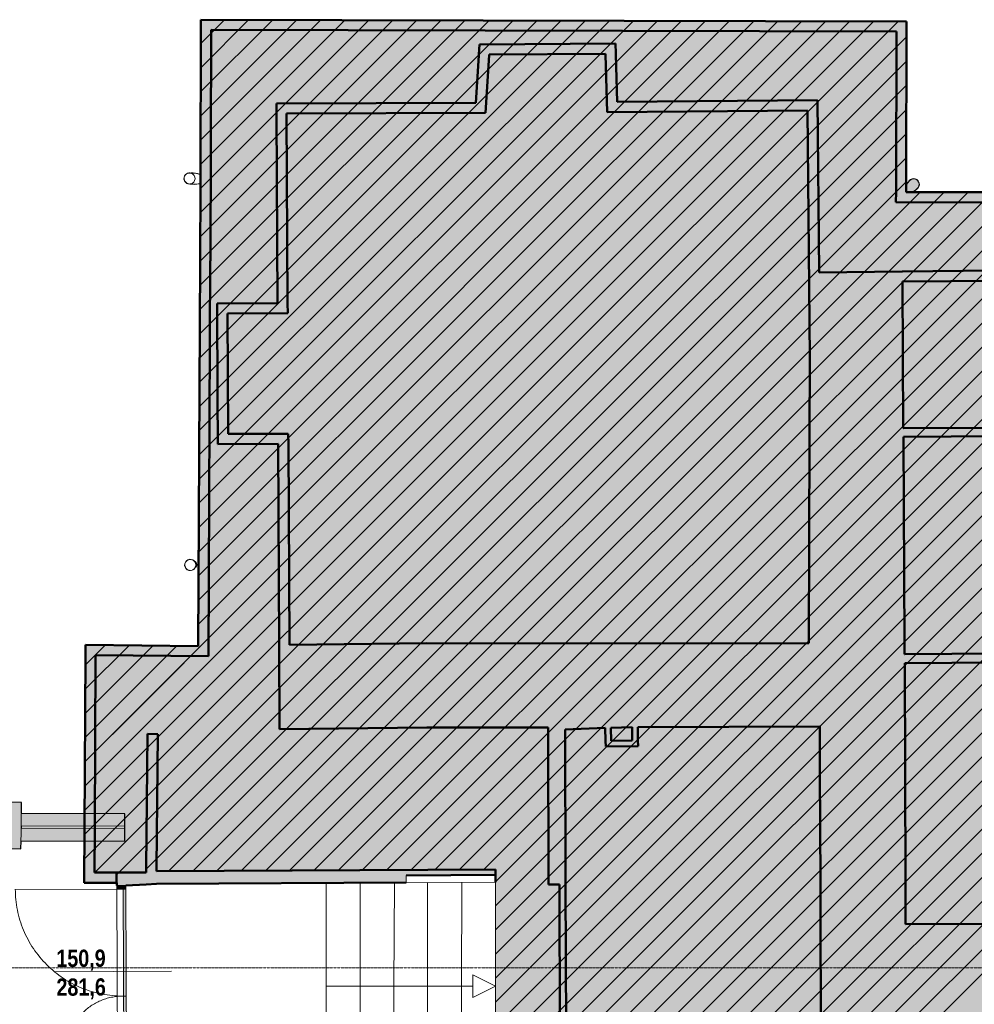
# Model space of a CAD drawing. Extents: x -6068 to 35118, y -17738 to 67348.
# Tile 165 of 243: x -176 to 664, y 10640 to 11506. Entities that reach past the tile are written whole.
import ezdxf
from ezdxf.enums import TextEntityAlignment as Align

# ---------------------------------------------------------------- set-up
doc = ezdxf.new("R2010")
doc.units = 0
doc.header["$LTSCALE"] = 15
for name, pattern in [('AXES', [50.8, 31.75, -6.35, 6.35, -6.35]), ('Continua', [0]), ('Continue', [0]), ('Tratteggiata [M]', [2.25, 1.5, -0.75])]:
    doc.linetypes.add(name, pattern=pattern)
doc.layers.get('0').update_dxf_attribs({"linetype": 'CONTINUOUS'})
for name, color, linetype, lineweight, true_color in [('Descente - partie sectionnée - PLANS - Style par défaut', 7, 'Continua', 0, 0x000000), ('Descente - PLANS - Style par défaut', 7, 'Continua', 0, 0x000000), ('Enveloppe - NIVEAUX - Style par défaut', 7, 'Continua', 0, 0x000000), ('Enveloppe - partie sectionnée - PLANS - Style par défaut', 7, 'Continua', 0, 0x000000), ('Enveloppe - PLANS - Style par défaut', 7, 'Continua', 0, 0x000000), ('Enveloppe Horizontale - partie sectionnée - PLANS - Style par défaut', 7, 'Continua', 0, 0x000000), ('Garde-corps - Traverse - NIVEAUX - Style par défaut', 7, 'Continua', 0, 0x000000), ('Porte - Cadre - partie sectionnée - PLANS - Style par défaut', 7, 'Continua', 0, 0x000000), ('Porte - Cadre - PLANS - Style par défaut', 7, 'Continua', 0, 0x000000), ('Porte - Mesures - PLANS - Style par défaut', 7, 'Continua', 0, 0x000000), ('Porte - Ouvertures - PLANS - Style par défaut', 7, 'Continua', 0, 0x000000), ('Porte - Vantaux - partie sectionnée - PLANS - Style par défaut', 7, 'Continua', 0, 0x000000), ('Échelle - PLANS - Style par défaut', 7, 'Continua', 0, 0x000000)]:
    doc.layers.add(name, color=color, linetype=linetype, lineweight=lineweight, true_color=true_color)
for name, color, linetype in [('EDL_RDJ murs & cloisons', 5, 'CONTINUOUS'), ('PIS-CONTOURS', 44, 'CONTINUOUS'), ('PIS-coupe', 254, 'CONTINUOUS')]:
    doc.layers.add(name, color=color, linetype=linetype)
doc.styles.add('Arial Narrow Bold', font='ARIALNB.TTF')
doc.styles.add('STYLE_GENERE_1', font='arial.ttf')

# ---------------------------------------------------------------- blocks, each defined once
blk = doc.blocks.new('EDL-escalier RDC bas')
at = {"layer": 'Échelle - PLANS - Style par défaut', "color": 18, "linetype": 'Continua', "lineweight": 0, "ltscale": 0.1, "true_color": 0x000000}
for p, q in [((0, 0.1936, 10.998), (0, 1.8203, 10.998)), ((0.3, 1.8217, 10.998), (1.4891, 1.8258, 10.998)), ((0.8907, 0.1936, 10.998), (0.8907, 1.8238, 10.998)), ((1.4891, 0.1936, 10.998), (1.4891, 1.8258, 10.998)), ((0, 0.9113, 10.998), (1.2891, 0.9122, 10.998)), ((0, 0.0018, 10.998), (0, 0.1456, 10.998)), ((0.297, 0.0012, 10.998), (0.2973, 0.1456, 10.998)), ((0.5922, 0.0006, 10.998), (0.5928, 0.1456, 10.998)), ((0.8907, 0, 10.998), (0.8907, 0.1456, 10.998)), ((1.1862, 0.0018, 10.998), (1.1868, 0.1456, 10.998)), ((1.4891, 0.0018, 10.998), (1.4891, 0.1456, 10.998))]:
    blk.add_line(p, q, dxfattribs=at)
at = {"layer": 'Échelle - PLANS - Style par défaut', "color": 18, "linetype": 'Continua', "lineweight": 0, "ltscale": 0.1, "true_color": 0x000000, "elevation": 10.998}
for points in [[(0.2973, 0.1936), (0.2985, 0.9115), (0.3, 1.8217)], [(0.593, 0.1936), (0.5961, 0.9117), (0.6, 1.8228)], [(1.187, 0.1936), (1.19, 0.9121), (1.1939, 1.8248)], [(1.2892, 0.8122), (1.4891, 0.9123), (1.2891, 1.0122), (1.2892, 0.8122)]]:
    blk.add_lwpolyline(points, dxfattribs=at)
blk = doc.blocks.new('EDL_RDC bas')
at = {"layer": 'Descente - partie sectionnée - PLANS - Style par défaut', "true_color": 0xe5e5e5}
h = blk.add_hatch(color=254, dxfattribs=at)
h.paths.add_polyline_path([(-10.6827, 6.9055), (-10.6725, 6.9028), (-10.6533, 6.8994), (-10.6334, 6.8974), (-10.6133, 6.8969), (-10.5938, 6.898), (-10.5754, 6.9005), (-10.5586, 6.9045), (-10.5441, 6.9098), (-10.5321, 6.9162), (-10.5232, 6.9235), (-10.5174, 6.9316), (-10.5152, 6.9402), (-10.5164, 6.949), (-10.5211, 6.9577), (-10.529, 6.9661), (-10.5401, 6.9739), (-10.5539, 6.9809), (-10.5701, 6.987), (-10.588, 6.9917), (-10.6073, 6.9952), (-10.6272, 6.9972), (-10.6472, 6.9977), (-10.6668, 6.9966), (-10.6772, 6.9952), (-10.6807, 6.9938), (-10.6881, 6.9892), (-10.6947, 6.9834), (-10.7001, 6.9766), (-10.7042, 6.969), (-10.707, 6.9607), (-10.7083, 6.9521), (-10.7081, 6.9434), (-10.7064, 6.9348), (-10.7032, 6.9267), (-10.6986, 6.9193), (-10.6928, 6.9128), (-10.686, 6.9073)])
h.paths.add_polyline_path([(-10.6773, 6.9931), (-10.6769, 6.9932), (-10.6577, 6.9952), (-10.6375, 6.9956), (-10.6171, 6.9944), (-10.5972, 6.9915), (-10.5784, 6.9871), (-10.5613, 6.9814), (-10.5466, 6.9745), (-10.5348, 6.9667), (-10.5262, 6.9582), (-10.5211, 6.9494), (-10.5198, 6.9405), (-10.5222, 6.9318), (-10.5283, 6.9236), (-10.5379, 6.9163), (-10.5506, 6.91), (-10.566, 6.9049), (-10.5837, 6.9014), (-10.6029, 6.8993), (-10.623, 6.8989), (-10.6434, 6.9002), (-10.6634, 6.9031), (-10.6822, 6.9074), (-10.6826, 6.9076), (-10.6896, 6.9126), (-10.6958, 6.9189), (-10.7007, 6.9263), (-10.7041, 6.9345), (-10.706, 6.9431), (-10.7063, 6.952), (-10.705, 6.9607), (-10.702, 6.9691), (-10.6976, 6.9767), (-10.6918, 6.9835), (-10.6849, 6.989)], flags=0)
for points in [[(-4.3232, 6.9326), (-4.3343, 6.9202), (-4.3443, 6.9067), (-4.3525, 6.893), (-4.3587, 6.8794), (-4.3628, 6.8664), (-4.3645, 6.8544), (-4.3639, 6.8437), (-4.361, 6.8346), (-4.3558, 6.8275), (-4.3485, 6.8225), (-4.3394, 6.8198), (-4.3287, 6.8195), (-4.3167, 6.8216), (-4.3038, 6.826), (-4.2904, 6.8326), (-4.2769, 6.8412), (-4.2637, 6.8515), (-4.2516, 6.8629), (-4.2514, 6.8631), (-4.2459, 6.8698), (-4.2416, 6.8774), (-4.2388, 6.8857), (-4.2374, 6.8943), (-4.2375, 6.903), (-4.2391, 6.9115), (-4.2422, 6.9197), (-4.2467, 6.9272), (-4.2524, 6.9338), (-4.2591, 6.9393), (-4.2667, 6.9435), (-4.275, 6.9464), (-4.2836, 6.9478), (-4.2923, 6.9477), (-4.3008, 6.9461), (-4.309, 6.943), (-4.3165, 6.9385), (-4.3231, 6.9328)], [(-4.2499, 6.8678), (-4.245, 6.8752), (-4.2415, 6.8833), (-4.2396, 6.892), (-4.2393, 6.9008), (-4.2407, 6.9096), (-4.2436, 6.9179), (-4.248, 6.9256), (-4.2538, 6.9324), (-4.2606, 6.9379), (-4.2684, 6.9421), (-4.2769, 6.9448), (-4.2857, 6.9459), (-4.2945, 6.9454), (-4.3031, 6.9432), (-4.3112, 6.9396), (-4.3184, 6.9345), (-4.3274, 6.9252), (-4.3382, 6.9117), (-4.3473, 6.8978), (-4.3543, 6.884), (-4.359, 6.8705), (-4.3613, 6.8581), (-4.361, 6.847), (-4.3583, 6.8376), (-4.3531, 6.8303), (-4.3456, 6.8253), (-4.3362, 6.8228), (-4.3251, 6.8228), (-4.3127, 6.8254), (-4.2994, 6.8305), (-4.2857, 6.8379), (-4.272, 6.8474), (-4.2589, 6.8585)]]:
    blk.add_hatch(color=254, dxfattribs=at).paths.add_polyline_path(points)
h = blk.add_hatch(color=254, dxfattribs=at)
h.paths.add_polyline_path([(-10.6081, 3.5238), (-10.6048, 3.5268), (-10.5984, 3.5353), (-10.5948, 3.5442), (-10.5941, 3.5529), (-10.5965, 3.5614), (-10.6017, 3.5694), (-10.6097, 3.5765), (-10.6135, 3.5787), (-10.6172, 3.583), (-10.6239, 3.5885), (-10.6315, 3.5928), (-10.6397, 3.5957), (-10.6483, 3.5971), (-10.657, 3.597), (-10.6656, 3.5954), (-10.6738, 3.5923), (-10.6813, 3.5879), (-10.6879, 3.5822), (-10.6934, 3.5755), (-10.6977, 3.5679), (-10.7006, 3.5596), (-10.702, 3.551), (-10.7019, 3.5423), (-10.7003, 3.5338), (-10.6972, 3.5256), (-10.6928, 3.5181), (-10.6871, 3.5115), (-10.6804, 3.506), (-10.6728, 3.5017), (-10.6645, 3.4988), (-10.6559, 3.4974), (-10.6472, 3.4975), (-10.6387, 3.4991), (-10.6305, 3.5021), (-10.623, 3.5066), (-10.6164, 3.5123), (-10.6109, 3.519)])
h.paths.add_polyline_path([(-10.6132, 3.5751), (-10.6061, 3.5692), (-10.6005, 3.5612), (-10.5981, 3.5526), (-10.5988, 3.5436), (-10.6027, 3.5347), (-10.6085, 3.5275), (-10.609, 3.5261), (-10.6137, 3.5185), (-10.6196, 3.5119), (-10.6266, 3.5066), (-10.6345, 3.5026), (-10.643, 3.5001), (-10.6519, 3.4992), (-10.6607, 3.5), (-10.6692, 3.5024), (-10.6772, 3.5063), (-10.6843, 3.5116), (-10.6903, 3.5181), (-10.695, 3.5256), (-10.6982, 3.5338), (-10.6999, 3.5425), (-10.7, 3.5514), (-10.6984, 3.5601), (-10.6952, 3.5684), (-10.6906, 3.5759), (-10.6847, 3.5825), (-10.6776, 3.5879), (-10.6697, 3.5919), (-10.6612, 3.5944), (-10.6524, 3.5952), (-10.6436, 3.5945), (-10.6351, 3.5921), (-10.6271, 3.5882), (-10.62, 3.5829), (-10.614, 3.5764)], flags=0)
at = {"layer": 'Enveloppe - partie sectionnée - PLANS - Style par défaut', "true_color": 0xe5e5e5}
for points in [[(-10.5594, 8.2564), (-10.4694, 8.2562), (-4.4393, 8.2417), (-4.4391, 8.3317), (-10.5591, 8.3464)], [(-4.4391, 8.3317), (-4.4393, 8.2417), (-4.4428, 6.8294), (-4.3528, 6.8293), (-4.3491, 8.3315)], [(-10.5658, 6.2245), (-10.5659, 6.2235), (-10.4759, 6.2231), (-10.4758, 6.2241), (-10.4694, 8.2562), (-10.5594, 8.2564)], [(-6.9118, 8.1366), (-8.1066, 8.1295), (-8.1124, 8.0394), (-8.0222, 8.04), (-6.9993, 8.0461), (-6.9093, 8.0487)], [(-8.1457, 7.525), (-8.0555, 7.5253), (-8.0222, 8.04), (-8.1124, 8.0394), (-8.1399, 7.615)], [(-6.9993, 8.0461), (-6.9844, 7.5332), (-6.8944, 7.5338), (-6.897, 7.6238), (-6.9093, 8.0487)], [(-6.897, 7.6238), (-6.8944, 7.5338), (-5.2226, 7.5467), (-5.2236, 7.6367)], [(-5.1998, 5.3742), (-5.1967, 6.1244), (-5.1177, 6.1252), (-5.1336, 7.6374), (-5.2236, 7.6367), (-5.2226, 7.5467)], [(-9.8951, 7.609), (-9.8947, 7.519), (-9.8047, 7.5193), (-8.1457, 7.525), (-8.1399, 7.615)], [(-9.8947, 7.519), (-9.8858, 5.8522), (-9.7958, 5.8527), (-9.8047, 7.5193)], [(-4.4431, 6.7394), (-1.4633, 6.7359), (-1.4632, 6.8259), (-4.3528, 6.8293), (-4.4428, 6.8294)], [(-10.5828, 2.7439), (-10.4928, 2.743), (-10.4759, 6.2231), (-10.5659, 6.2235), (-10.5824, 2.8339)], [(-3.4953, 6.1388), (-3.5854, 6.138), (-4.3867, 6.1308), (-4.3871, 6.0408), (-3.4995, 6.0488)], [(-10.4158, 5.8494), (-10.4093, 4.6095), (-10.3193, 4.6099), (-10.3198, 4.6999), (-10.3254, 5.7599), (-10.3258, 5.8499)], [(-10.3258, 5.8499), (-10.3254, 5.7599), (-9.7953, 5.7627), (-9.7958, 5.8527), (-9.8858, 5.8522)], [(-10.3198, 4.6999), (-10.3193, 4.6099), (-9.8793, 4.6123), (-9.7893, 4.6127), (-9.7897, 4.7027)], [(-9.8793, 4.6122), (-9.8699, 2.842), (-9.7799, 2.8431), (-9.7893, 4.6127)], [(-10.5828, 2.7439), (-10.5824, 2.8339), (-11.5749, 2.8433), (-11.5754, 2.7533), (-11.4854, 2.7524)], [(-11.5754, 2.7533), (-11.5825, 1.2375), (-11.4925, 1.237), (-11.4854, 2.7524)], [(-5.1139, 2.1236), (-5.1122, 1.7197), (-4.3622, 1.7227), (-4.3661, 2.6827), (-4.3664, 2.7627), (-4.367, 2.7627), (-4.3696, 2.1266)], [(-7.003, 2.1122), (-6.9987, 1.9991), (-6.9486, 1.9995), (-6.953, 2.1132), (-6.9778, 2.1122)], [(-6.764, 2.1197), (-6.7631, 2.0009), (-6.7131, 2.0013), (-6.714, 2.1199)], [(-11.0397, 0.8512), (-10.9497, 0.8517), (-10.9385, 2.0583), (-10.9385, 2.0586), (-11.0285, 2.0594), (-11.0285, 2.0587)], [(-6.9987, 1.9991), (-6.9967, 1.9491), (-6.7127, 1.9513), (-6.7131, 2.0013), (-6.7631, 2.0009), (-6.9486, 1.9995)], [(-11.5825, 1.2375), (-11.5848, 0.7492), (-11.4948, 0.7493), (-11.4944, 0.8393), (-11.4925, 1.237)], [(-11.4944, 0.8393), (-11.4948, 0.7493), (-11.3, 0.7495), (-11.3005, 0.8395)], [(-7.4048, 0.7339), (-7.4, -0.6351), (-7.4, -0.6354), (-7.495, -0.6358), (-7.495, -0.636), (-7.495, -0.637), (-7.345, -0.6365), (-7.345, -0.6345), (-7.3498, 0.734)]]:
    blk.add_hatch(color=254, dxfattribs=at).paths.add_polyline_path(points)
at = {"layer": 'Enveloppe - partie sectionnée - PLANS - Style par défaut', "true_color": 0xd1d1d1}
for points in [[(-5.1967, 6.1244), (-5.1998, 5.3742), (-5.1998, 5.3742), (-5.2027, 4.6724), (-4.3791, 4.669), (-4.3788, 4.7512), (-4.3871, 6.0408), (-4.3867, 6.1308), (-4.3879, 6.1308), (-5.1177, 6.1218), (-5.1177, 6.1252)], [(-5.1139, 2.1251), (-5.1139, 2.1236), (-4.3696, 2.1266), (-4.367, 2.7627), (-4.3666, 2.8598), (-4.3783, 4.6762), (-4.378, 4.7512), (-4.3788, 4.7512), (-4.3791, 4.669), (-5.2027, 4.6724), (-5.2102, 2.8598), (-5.2133, 2.1248)], [(-2.9046, 4.758), (-4.378, 4.7512), (-4.3783, 4.6762), (-2.9742, 4.6827), (-2.9042, 4.683)], [(-6.7634, 2.8547), (-6.7635, 2.7012), (-6.7635, 2.6996), (-6.764, 2.1205), (-6.764, 2.1197), (-6.714, 2.1199), (-5.2133, 2.1248), (-5.2102, 2.8598), (-6.7435, 2.8548)], [(-9.8699, 2.842), (-9.866, 2.102), (-8.5706, 2.1178), (-8.5797, 2.8577), (-9.7799, 2.8431)], [(-7.3546, 2.1167), (-7.354, 2.8567), (-8.5748, 2.8578), (-8.5797, 2.8577), (-8.5706, 2.1178), (-7.5047, 2.1168)], [(-7.5047, 2.1168), (-7.5046, 2.1002), (-7.3546, 2.1001), (-7.003, 2.1122), (-6.9778, 2.1122), (-6.953, 2.1132), (-6.9531, 2.114), (-6.9524, 2.8564), (-7.354, 2.8567), (-7.3546, 2.1167)], [(-6.9531, 2.114), (-6.764, 2.1205), (-6.7635, 2.6996), (-6.7635, 2.7012), (-6.7634, 2.8547), (-6.7435, 2.8548), (-6.7435, 2.8562), (-6.9524, 2.8564)], [(-2.9646, 2.7711), (-4.3664, 2.7627), (-4.3661, 2.6827), (-2.9641, 2.6911)], [(-7.5046, 2.1002), (-7.4998, 0.7335), (-7.4048, 0.7339), (-7.3498, 0.734), (-7.3546, 2.1001)], [(-5.1122, 1.7197), (-5.1068, 0.3841), (-4.36, 0.3863), (-4.3622, 1.7227)], [(-11.2999, 0.7247), (-11.2199, 0.7251), (-11.2248, 0.8396), (-11.2808, 0.8396), (-11.3001, 0.8395), (-11.3005, 0.8395), (-11.3, 0.7495)], [(-11.1353, 0.8397), (-11.2248, 0.8396), (-11.2199, 0.7251), (-11.0408, 0.736), (-11.0396, 0.7724), (-11.0401, 0.8399)], [(-11.0397, 0.8512), (-11.0408, 0.736), (-10.9475, 0.7417), (-8.753, 0.7519), (-8.7533, 0.8149), (-7.9675, 0.8204), (-7.9672, 0.8647), (-10.9497, 0.8517)], [(-5.1068, 0.3841), (-5.1037, -0.4059), (-4.3305, -0.4036), (-3.2573, -0.4005), (-3.2561, -0.4005), (-3.2596, 0.3895), (-3.2603, 0.3895), (-4.36, 0.3863)]]:
    blk.add_hatch(color=254, dxfattribs=at).paths.add_polyline_path(points)
at = {"layer": 'Enveloppe Horizontale - partie sectionnée - PLANS - Style par défaut', "linetype": 'Continuous', "lineweight": 0, "true_color": 0xffd2d2}
h = blk.add_hatch(color=254, dxfattribs=at)
h.paths.add_polyline_path([(4.4811, -9.8706), (11.0424, -9.8514), (11.0309, -8.2465), (11.1232, -8.2425), (13.2639, -8.2068), (13.2786, -6.0229), (13.3059, -1.3273), (13.0541, -1.3256), (13.0742, 2.0832), (13.6623, 2.0862), (13.6773, 8.1461), (13.6774, 8.2877), (11.2865, 8.2958), (11.0163, 8.2967), (4.4643, 8.3189), (4.4753, 6.8157), (-4.3528, 6.8293), (-4.3491, 8.3315), (-10.5591, 8.3464), (-10.5824, 2.8339), (-11.5749, 2.8433), (-11.5844, 0.8397), (-7.9675, 0.8656), (-7.9696, -1.1812), (-11.5935, -1.177), (-11.5935, -1.1768), (-11.5936, -2.8618), (-9.7802, -2.7751), (-9.7936, -4.6856), (-9.7959, -4.9024), (-9.8002, -5.3165), (-9.8041, -5.7022), (-10.604, -6.4864), (-10.6125, -9.0565), (-9.7005, -9.9688), (-9.1195, -10.5498), (-8.7884, -10.881), (-7.9672, -10.8799), (-7.5362, -10.8793), (-6.2181, -10.8774), (-4.4711, -9.1327), (-4.3135, -9.0479), (-4.3175, -6.8972), (4.426, -6.8855), (4.4489, -8.7053)])
h.paths.add_polyline_path([(-2.4689, -6.558), (-3.6976, -6.558)], flags=16)
at = {"layer": 'Porte - Cadre - partie sectionnée - PLANS - Style par défaut', "true_color": 0xffffff}
blk.add_hatch(color=7, dxfattribs=at).paths.add_polyline_path([(-11.2997, 0.6947), (-11.2197, 0.6951), (-11.2199, 0.7251), (-11.2999, 0.7247)])
at = {"layer": 'Porte - Vantaux - partie sectionnée - PLANS - Style par défaut', "true_color": 0xffffff}
blk.add_hatch(color=7, dxfattribs=at).paths.add_polyline_path([(-11.2123, -0.7842), (-11.2199, 0.7251), (-11.2439, 0.725), (-11.2363, -0.7843)])
at = {"layer": 'Descente - partie sectionnée - PLANS - Style par défaut', "color": 18, "linetype": 'Continua', "lineweight": 20, "ltscale": 0.1, "true_color": 0x000000}
for p, q in [((-10.7064, 6.9348), (-10.7081, 6.9434)), ((-10.7032, 6.9267), (-10.7064, 6.9348)), ((-10.705, 6.9607), (-10.7063, 6.952)), ((-10.7063, 6.952), (-10.706, 6.9431)), ((-10.706, 6.9431), (-10.7041, 6.9345)), ((-10.702, 6.9691), (-10.705, 6.9607)), ((-10.7041, 6.9345), (-10.7007, 6.9263)), ((-10.6976, 6.9767), (-10.702, 6.9691)), ((-10.6918, 6.9835), (-10.6976, 6.9767)), ((-10.6849, 6.989), (-10.6918, 6.9835)), ((-10.6773, 6.9931), (-10.6849, 6.989)), ((-10.6807, 6.9938), (-10.6772, 6.9952)), ((-10.6772, 6.9952), (-10.6668, 6.9966)), ((-10.6769, 6.9932), (-10.6577, 6.9952)), ((-10.6668, 6.9966), (-10.6479, 6.9977)), ((-10.6577, 6.9952), (-10.6375, 6.9956)), ((-10.6479, 6.9977), (-10.6469, 6.9976)), ((-10.6469, 6.9976), (-10.6272, 6.9972)), ((-10.6375, 6.9956), (-10.6171, 6.9944)), ((-10.6272, 6.9972), (-10.6073, 6.9952)), ((-10.6171, 6.9944), (-10.5972, 6.9915)), ((-10.6073, 6.9952), (-10.588, 6.9917)), ((-10.5972, 6.9915), (-10.5784, 6.9871)), ((-10.588, 6.9917), (-10.5701, 6.987)), ((-10.5784, 6.9871), (-10.5635, 6.9821)), ((-10.5701, 6.987), (-10.5634, 6.9845)), ((-4.3274, 6.9252), (-4.3184, 6.9345)), ((-4.3231, 6.9328), (-4.3165, 6.9385)), ((-4.3165, 6.9385), (-4.309, 6.943)), ((-10.6986, 6.9193), (-10.7032, 6.9267)), ((-10.7007, 6.9263), (-10.6958, 6.9189)), ((-10.6928, 6.9128), (-10.6986, 6.9193)), ((-10.6958, 6.9189), (-10.6896, 6.9126)), ((-10.686, 6.9073), (-10.6928, 6.9128)), ((-10.6896, 6.9126), (-10.6826, 6.9076)), ((-10.6827, 6.9055), (-10.686, 6.9073)), ((-10.6725, 6.9028), (-10.6827, 6.9055)), ((-10.6822, 6.9074), (-10.6634, 6.9031)), ((-10.6533, 6.8994), (-10.6725, 6.9028)), ((-10.6634, 6.9031), (-10.6434, 6.9002)), ((-10.6523, 6.8993), (-10.6533, 6.8994)), ((-10.6334, 6.8974), (-10.6523, 6.8993)), ((-10.6434, 6.9002), (-10.623, 6.8989)), ((-10.6133, 6.8969), (-10.6334, 6.8974)), ((-10.623, 6.8989), (-10.6029, 6.8993)), ((-10.5938, 6.898), (-10.6133, 6.8969)), ((-10.6029, 6.8993), (-10.5837, 6.9014)), ((-10.5754, 6.9005), (-10.5938, 6.898)), ((-10.5837, 6.9014), (-10.566, 6.9049)), ((-10.5637, 6.9033), (-10.5754, 6.9005)), ((-10.566, 6.9049), (-10.5637, 6.9057)), ((-4.3529, 6.8921), (-4.3525, 6.893)), ((-4.3527, 6.8871), (-4.3473, 6.8978)), ((-4.3525, 6.893), (-4.3443, 6.9067)), ((-4.3473, 6.8978), (-4.3382, 6.9117)), ((-4.3443, 6.9067), (-4.3343, 6.9202)), ((-4.3382, 6.9117), (-4.3274, 6.9252)), ((-4.3343, 6.9202), (-4.3232, 6.9326)), ((-4.272, 6.8474), (-4.2857, 6.8379)), ((-4.2769, 6.8412), (-4.2637, 6.8515)), ((-4.2589, 6.8585), (-4.272, 6.8474)), ((-4.2637, 6.8515), (-4.2516, 6.8629)), ((-4.2499, 6.8678), (-4.2589, 6.8585)), ((-4.2994, 6.8305), (-4.3027, 6.8293)), ((-4.2857, 6.8379), (-4.2994, 6.8305)), ((-4.2971, 6.8293), (-4.2904, 6.8326)), ((-4.2904, 6.8326), (-4.2769, 6.8412)), ((-10.6135, 3.5787), (-10.6172, 3.583)), ((-10.6132, 3.5751), (-10.614, 3.5764)), ((-10.6097, 3.5765), (-10.6135, 3.5787)), ((-10.6061, 3.5692), (-10.6132, 3.5751)), ((-10.6017, 3.5694), (-10.6097, 3.5765)), ((-10.6005, 3.5612), (-10.6061, 3.5692)), ((-10.5965, 3.5614), (-10.6017, 3.5694)), ((-10.5981, 3.5526), (-10.6005, 3.5612)), ((-10.5941, 3.5529), (-10.5965, 3.5614)), ((-10.6109, 3.519), (-10.6081, 3.5238)), ((-10.609, 3.5261), (-10.6085, 3.5275)), ((-10.6085, 3.5275), (-10.6027, 3.5347)), ((-10.6081, 3.5238), (-10.6048, 3.5268)), ((-10.6048, 3.5268), (-10.5984, 3.5353)), ((-10.6027, 3.5347), (-10.5988, 3.5436)), ((-10.5988, 3.5436), (-10.5981, 3.5526)), ((-10.5984, 3.5353), (-10.5948, 3.5442)), ((-10.5948, 3.5442), (-10.5941, 3.5529))]:
    blk.add_line(p, q, dxfattribs=at)
for centre, radius, start, end in [((-10.6584, 6.949), 0.05, 116.47551, 186.47023), ((-4.2872, 6.8979), 0.048, 321.07704, 130.48967), ((-4.2872, 6.8979), 0.05, 315.78318, 115.78328), ((-10.6521, 3.5472), 0.05, 45.62772, 325.62658), ((-10.6521, 3.5472), 0.048, 37.39146, 333.86254)]:
    blk.add_arc(centre, radius, start, end, dxfattribs=at)
at = {"layer": 'Descente - PLANS - Style par défaut', "color": 18, "linetype": 'Continua', "lineweight": 0, "ltscale": 0.1, "true_color": 0x000000}
for p, q in [((-10.6772, 6.9952), (-10.6726, 6.997)), ((-10.6726, 6.997), (-10.664, 6.9987)), ((-10.664, 6.9987), (-10.6553, 6.9989)), ((-10.647, 6.9954), (-10.6425, 6.9943)), ((-10.6827, 6.9055), (-10.6784, 6.9032)), ((-10.6784, 6.9032), (-10.6701, 6.9004)), ((-10.6701, 6.9004), (-10.6615, 6.8991)), ((-10.6481, 6.9021), (-10.6528, 6.9015)), ((-10.6132, 3.5751), (-10.6093, 3.5689)), ((-10.6093, 3.5689), (-10.606, 3.5606)), ((-10.606, 3.5606), (-10.6044, 3.5519)), ((-10.6059, 3.5344), (-10.6085, 3.5275)), ((-10.6043, 3.5431), (-10.6059, 3.5344)), ((-10.6044, 3.5519), (-10.6043, 3.5431))]:
    blk.add_line(p, q, dxfattribs=at)
blk.add_arc((-10.6584, 6.949), 0.048, 282.35576, 70.59058, dxfattribs=at)
at = {"layer": 'Enveloppe - partie sectionnée - PLANS - Style par défaut', "color": 18, "linetype": 'Continue', "lineweight": 50, "ltscale": 0.1, "true_color": 0x000000}
for p, q in [((-10.5591, 8.3464), (-10.5594, 8.2564)), ((-4.3491, 8.3315), (-10.5591, 8.3464)), ((-4.3527, 6.8925), (-4.3491, 8.3315)), ((-10.5594, 8.2564), (-10.5634, 6.9845)), ((-10.4694, 8.2562), (-10.4758, 6.2241)), ((-4.4393, 8.2417), (-10.4694, 8.2562)), ((-4.4428, 6.8294), (-4.4393, 8.2417)), ((-8.1124, 8.0394), (-8.1066, 8.1295)), ((-8.1066, 8.1295), (-6.9118, 8.1366)), ((-6.9118, 8.1366), (-6.9093, 8.0487)), ((-8.1399, 7.615), (-8.1129, 8.0325)), ((-8.1129, 8.0325), (-8.1124, 8.0394)), ((-8.0227, 8.0331), (-8.0555, 7.5253)), ((-8.0222, 8.04), (-8.0227, 8.0331)), ((-6.9993, 8.0461), (-8.0222, 8.04)), ((-6.9991, 8.0392), (-6.9993, 8.0461)), ((-6.9844, 7.5332), (-6.9991, 8.0392)), ((-6.9093, 8.0487), (-6.909, 8.0397)), ((-6.909, 8.0397), (-6.897, 7.6238)), ((-6.897, 7.6238), (-5.1336, 7.6374)), ((-5.1336, 7.6374), (-5.1177, 6.1252)), ((-9.8951, 7.609), (-8.1399, 7.615)), ((-9.8947, 7.519), (-9.8951, 7.609)), ((-5.2226, 7.5467), (-6.9844, 7.5332)), ((-5.1998, 5.3742), (-5.2226, 7.5467)), ((-9.8858, 5.8522), (-9.8947, 7.519)), ((-8.0555, 7.5253), (-9.8047, 7.5193)), ((-9.8047, 7.5193), (-9.7958, 5.8527)), ((-10.5635, 6.9821), (-10.5637, 6.9057)), ((-10.5634, 6.9845), (-10.5635, 6.9821)), ((-10.5637, 6.9033), (-10.5658, 6.2245)), ((-10.5637, 6.9057), (-10.5637, 6.9033)), ((-4.3528, 6.8293), (-4.3527, 6.8871)), ((-4.3527, 6.8871), (-4.3527, 6.8925)), ((-4.4431, 6.7394), (-4.4428, 6.8294)), ((-1.4632, 6.8259), (-4.3528, 6.8293)), ((-1.4633, 6.7359), (-4.4431, 6.7394)), ((-10.5659, 6.2235), (-10.5824, 2.8339)), ((-10.5658, 6.2245), (-10.5659, 6.2235)), ((-10.4759, 6.2231), (-10.4928, 2.743)), ((-10.4758, 6.2241), (-10.4759, 6.2231)), ((-5.1177, 6.1218), (-4.3879, 6.1308)), ((-5.1177, 6.1252), (-5.1177, 6.1218)), ((-4.3879, 6.1308), (-4.3867, 6.1308)), ((-4.3867, 6.1308), (-3.5854, 6.138)), ((-3.4995, 6.0488), (-4.3871, 6.0408)), ((-4.3871, 6.0408), (-4.3788, 4.7512)), ((-10.4158, 5.8494), (-9.8858, 5.8522)), ((-10.4115, 5.035), (-10.4158, 5.8494)), ((-9.7958, 5.8527), (-9.7953, 5.7627)), ((-9.7953, 5.7627), (-10.3254, 5.7599)), ((-10.3254, 5.7599), (-10.3198, 4.6999)), ((-5.2027, 4.6724), (-5.1998, 5.3742)), ((-10.4093, 4.6095), (-10.4115, 5.035)), ((-10.3198, 4.6999), (-9.7897, 4.7027)), ((-9.7897, 4.7027), (-9.7893, 4.6127)), ((-4.3788, 4.7512), (-4.378, 4.7512)), ((-2.9742, 4.6827), (-4.3783, 4.6762)), ((-4.378, 4.7512), (-2.9046, 4.758)), ((-9.8793, 4.6122), (-10.4093, 4.6095)), ((-9.8699, 2.842), (-9.8793, 4.6122)), ((-9.7893, 4.6127), (-9.7799, 2.8431)), ((-5.2102, 2.8598), (-5.2027, 4.6724)), ((-4.3783, 4.6762), (-4.3666, 2.8598)), ((-6.7435, 2.8548), (-5.2102, 2.8598)), ((-11.5749, 2.8433), (-11.5754, 2.7533)), ((-10.5824, 2.8339), (-11.5749, 2.8433)), ((-9.866, 2.102), (-9.8699, 2.842)), ((-9.7799, 2.8431), (-8.5748, 2.8578)), ((-8.5748, 2.8578), (-6.7435, 2.8562)), ((-6.7435, 2.8562), (-6.7435, 2.8548)), ((-4.3666, 2.8598), (-4.3674, 2.7627)), ((-11.5754, 2.7533), (-11.5825, 1.2375)), ((-11.4854, 2.7524), (-11.4925, 1.237)), ((-10.4928, 2.743), (-11.4854, 2.7524)), ((-4.3674, 2.7627), (-4.3664, 2.7627)), ((-4.3664, 2.7627), (-2.9646, 2.7711)), ((-0.5681, 2.7054), (-4.3661, 2.6827)), ((-4.3661, 2.6827), (-4.3622, 1.7227)), ((-8.5706, 2.1178), (-9.866, 2.102)), ((-7.5047, 2.1168), (-8.5706, 2.1178)), ((-7.5046, 2.1002), (-7.5047, 2.1168)), ((-7.4998, 0.7335), (-7.5046, 2.1002)), ((-7.003, 2.1122), (-7.3546, 2.1001)), ((-7.3546, 2.1001), (-7.3498, 0.734)), ((-6.9987, 1.9991), (-7.003, 2.1122)), ((-6.764, 2.1205), (-6.9531, 2.1142)), ((-6.9531, 2.1142), (-6.953, 2.1132)), ((-6.953, 2.1132), (-6.9486, 1.9995)), ((-6.764, 2.1195), (-6.764, 2.1205)), ((-6.7631, 2.0009), (-6.764, 2.1195)), ((-5.1139, 2.1251), (-6.714, 2.1199)), ((-6.714, 2.1199), (-6.7131, 2.0013)), ((-5.1139, 2.1236), (-5.1139, 2.1251)), ((-5.1122, 1.7197), (-5.1139, 2.1236)), ((-11.0394, 0.8828), (-11.0285, 2.0584)), ((-11.0285, 2.0584), (-11.0285, 2.0594)), ((-11.0285, 2.0594), (-10.9385, 2.0586)), ((-10.9385, 2.0583), (-10.9494, 0.8828)), ((-6.9967, 1.9491), (-6.9987, 1.9991)), ((-6.9486, 1.9995), (-6.7631, 2.0009)), ((-6.7131, 2.0013), (-6.7127, 1.9513)), ((-6.7127, 1.9513), (-6.9967, 1.9491)), ((-5.1084, 0.7597), (-5.1122, 1.7197)), ((-4.3622, 1.7227), (-4.3606, 0.7627)), ((-11.5825, 1.2375), (-11.5848, 0.7492)), ((-11.4925, 1.237), (-11.4944, 0.8393)), ((-11.0397, 0.8512), (-11.0394, 0.8828)), ((-10.9494, 0.8828), (-10.9497, 0.8517)), ((-11.4944, 0.8393), (-11.0398, 0.8399)), ((-11.3001, 0.8395), (-11.3001, 0.7495)), ((-11.0401, 0.8399), (-11.0397, 0.8512)), ((-10.9497, 0.8517), (-7.968, 0.8656)), ((-8.7533, 0.8149), (-7.9678, 0.8186)), ((-7.968, 0.8656), (-7.9675, 0.7541)), ((-11.5848, 0.7492), (-11.3, 0.7495)), ((-11.3, 0.7495), (-11.2999, 0.7247)), ((-11.0408, 0.736), (-11.2199, 0.7251)), ((-10.9507, 0.7416), (-11.0408, 0.736)), ((-8.753, 0.7519), (-10.9507, 0.7416)), ((-7.4048, 0.7339), (-7.4998, 0.7335)), ((-7.4, -0.6351), (-7.4048, 0.7339)), ((-7.3498, 0.734), (-7.345, -0.6345)), ((-5.1068, 0.3841), (-5.1084, 0.7597)), ((-4.3606, 0.7627), (-4.36, 0.3863)), ((-5.1037, -0.4059), (-5.1068, 0.3841)), ((-4.36, 0.3863), (-3.2603, 0.3895))]:
    blk.add_line(p, q, dxfattribs=at)
at = {"layer": 'Enveloppe - PLANS - Style par défaut', "color": 18, "linetype": 'Continua', "lineweight": 0, "ltscale": 0.1, "true_color": 0x000000}
for points in [[(-8.7533, 0.8149), (-8.753, 0.7519), (-10.9475, 0.7417)], [(-7.5001, 0.8241), (-7.4998, 0.7365), (-7.4998, 0.7335), (-7.4048, 0.7339), (-7.4, -0.6351)]]:
    blk.add_lwpolyline(points, dxfattribs=at)
at = {"layer": 'Enveloppe Horizontale - partie sectionnée - PLANS - Style par défaut', "color": 8, "linetype": 'Continuous', "lineweight": 0, "true_color": 0x808080}
for p, q in [((-11.5828, 1.174), (-4.4251, 8.3317)), ((-11.5818, 1.3871), (-4.6367, 8.3322)), ((-11.5808, 1.6002), (-4.8484, 8.3327)), ((-11.5798, 1.8134), (-5.06, 8.3332)), ((-10.5815, 3.0238), (-5.2716, 8.3337)), ((-10.5804, 3.237), (-5.4832, 8.3342)), ((-10.5794, 3.4502), (-5.6948, 8.3347)), ((-10.5783, 3.6633), (-5.9065, 8.3352)), ((-10.5773, 3.8765), (-6.1181, 8.3357)), ((-10.5763, 4.0897), (-6.3297, 8.3362)), ((-10.5752, 4.3029), (-6.5413, 8.3367)), ((-10.5742, 4.516), (-6.753, 8.3373)), ((-10.5731, 4.7292), (-6.9646, 8.3378)), ((-10.5721, 4.9424), (-7.1762, 8.3383)), ((-10.5711, 5.1555), (-7.3878, 8.3388)), ((-10.57, 5.3687), (-7.5994, 8.3393)), ((-10.569, 5.5819), (-7.8111, 8.3398)), ((-10.5679, 5.7951), (-8.0227, 8.3403)), ((-10.5669, 6.0082), (-8.2343, 8.3408)), ((-10.5659, 6.2214), (-8.4459, 8.3413)), ((-10.5652, 6.4342), (-8.6576, 8.3418)), ((-10.5645, 6.647), (-8.8692, 8.3424)), ((-10.5638, 6.8598), (-9.0808, 8.3429)), ((-10.5632, 7.0726), (-9.2924, 8.3434)), ((-10.5625, 7.2854), (-9.504, 8.3439)), ((-10.5618, 7.4982), (-9.7157, 8.3444)), ((-10.5612, 7.711), (-9.9273, 8.3449)), ((-10.5605, 7.9238), (-10.1389, 8.3454)), ((-10.5598, 8.1366), (-10.3505, 8.3459)), ((-11.5838, 0.9608), (-4.3494, 8.1952)), ((-11.4932, 0.8393), (-4.35, 7.9825)), ((-11.3001, 0.8203), (-4.3505, 7.7699)), ((-11.0396, 0.8687), (-4.351, 7.5572)), ((-10.844, 0.8521), (-4.3515, 7.3446)), ((-10.6308, 0.8531), (-4.3521, 7.1319)), ((-10.4177, 0.8541), (-4.3526, 6.9192)), ((-10.6056, -6.9706), (3.1837, 6.8188)), ((-10.6049, -6.7577), (2.9721, 6.8193)), ((-10.6042, -6.5449), (2.7605, 6.8198)), ((-10.2046, 0.8551), (-4.2305, 6.8292)), ((-9.9914, 0.8561), (-4.0186, 6.8289)), ((-9.8024, -5.5309), (2.5489, 6.8204)), ((-9.7783, 0.8571), (-3.8068, 6.8287)), ((-9.5652, 0.8581), (-3.5949, 6.8284)), ((-9.3521, 0.8591), (-3.383, 6.8282)), ((-9.1389, 0.8601), (-3.1711, 6.8279)), ((-8.9851, -2.168), (0.0095, 6.8265)), ((-8.9258, 0.8611), (-2.9592, 6.8277)), ((-8.7717, -2.1668), (0.2211, 6.826)), ((-8.7127, 0.8621), (-2.7474, 6.8274)), ((-8.5584, -2.1656), (0.4327, 6.8255)), ((-8.4996, 0.8631), (-2.5355, 6.8272)), ((-8.3451, -2.1644), (0.6443, 6.825)), ((-8.2864, 0.8641), (-2.3236, 6.8269)), ((-8.1317, -2.1632), (0.8559, 6.8245)), ((-8.0733, 0.8651), (-2.1117, 6.8266)), ((-7.9675, 0.1224), (-1.2602, 6.8296)), ((-7.9675, -0.0898), (-1.0486, 6.8291)), ((-7.9675, -0.3019), (-0.837, 6.8286)), ((-7.9675, -0.514), (-0.6254, 6.8281)), ((-7.9675, -0.7262), (-0.4138, 6.8276)), ((-7.9675, -0.9383), (-0.2021, 6.8271)), ((-7.9675, 0.7588), (-1.8999, 6.8264)), ((-7.9675, 0.5466), (-1.688, 6.8261)), ((-7.9675, 0.3345), (-1.4761, 6.8259)), ((-7.9184, -2.162), (1.0676, 6.824)), ((-7.7764, -2.2321), (1.2792, 6.8234)), ((-7.4897, -2.1575), (1.4908, 6.8229)), ((-7.2784, -2.1584), (1.7024, 6.8224)), ((-7.0651, -2.1572), (1.914, 6.8219)), ((-6.8515, -2.1557), (2.1256, 6.8214)), ((-6.6389, -2.1553), (2.3373, 6.8209)), ((-11.5788, 2.0265), (-10.7696, 2.8356)), ((-11.5778, 2.2396), (-10.9798, 2.8376)), ((-11.5768, 2.4528), (-11.1899, 2.8396)), ((-11.5758, 2.6659), (-11.4001, 2.8416)), ((-11.3389, 1.8421), (-10.4972, 2.6838)), ((-11.3372, 2.056), (-10.7075, 2.6856))]:
    blk.add_line(p, q, dxfattribs=at)
at = {"layer": 'Porte - Cadre - partie sectionnée - PLANS - Style par défaut', "color": 18, "linetype": 'Continua', "lineweight": 13, "ltscale": 0.1, "true_color": 0x000000}
blk.add_line((-11.2199, 0.7251), (-11.2999, 0.7247), dxfattribs=at)
at = {"layer": 'Porte - Cadre - partie sectionnée - PLANS - Style par défaut', "color": 103, "linetype": 'Continua', "lineweight": 13, "ltscale": 0.1, "true_color": 0x4bc386}
for p, q in [((-11.2999, 0.7247), (-11.2997, 0.6947)), ((-11.2997, 0.6947), (-11.2197, 0.6951)), ((-11.2197, 0.6951), (-11.2199, 0.7251))]:
    blk.add_line(p, q, dxfattribs=at)
at = {"layer": 'Porte - Cadre - PLANS - Style par défaut', "color": 103, "linetype": 'Continua', "lineweight": 5, "ltscale": 0.1, "true_color": 0x4bc386}
for p, q in [((-11.2997, 0.6947), (-11.2961, -0.0299)), ((-11.2961, -0.0299), (-11.295, -0.2473)), ((-11.295, -0.2473), (-11.2924, -0.7546))]:
    blk.add_line(p, q, dxfattribs=at)
at = {"layer": 'Porte - Mesures - PLANS - Style par défaut', "color": 103, "linetype": 'Continua', "lineweight": 0, "ltscale": 0.1, "true_color": 0x4bc386}
blk.add_line((-11.8454, -0.0327), (-10.8161, -0.0275), dxfattribs=at)
at = {"layer": 'Porte - Ouvertures - PLANS - Style par défaut', "color": 103, "linetype": 'Continua', "lineweight": 13, "ltscale": 0.1, "true_color": 0x4bc386}
blk.add_line((-12.1917, 0.6902), (-11.2997, 0.6947), dxfattribs=at)
at = {"layer": 'Porte - Ouvertures - PLANS - Style par défaut', "color": 103, "linetype": 'Tratteggiata [M]', "lineweight": 5, "ltscale": 0.1, "true_color": 0x4bc386}
for centre, radius, start, end in [((-11.2497, 0.6949), 0.942, 179.99999, 270.28869), ((-11.2424, -0.7543), 0.5072, 90.28859, 179.99999)]:
    blk.add_arc(centre, radius, start, end, dxfattribs=at)
at = {"layer": 'Porte - Vantaux - partie sectionnée - PLANS - Style par défaut', "color": 103, "linetype": 'Continua', "lineweight": 5, "ltscale": 0.1, "true_color": 0x4bc386}
for p, q in [((-11.2437, 0.695), (-11.2401, -0.0297)), ((-11.2197, 0.6951), (-11.2161, -0.0295)), ((-11.2401, -0.0297), (-11.239, -0.247)), ((-11.2161, -0.0295), (-11.215, -0.2469)), ((-11.295, -0.2473), (-11.215, -0.2469)), ((-11.239, -0.247), (-11.2364, -0.7543)), ((-11.215, -0.2469), (-11.2124, -0.7542))]:
    blk.add_line(p, q, dxfattribs=at)
at = {"linetype": 'Continuous'}
blk.add_blockref('EDL-escalier RDC bas', (-9.4566, -1.0717, -10.998), dxfattribs=at)
at = {"layer": 'Porte - Mesures - PLANS - Style par défaut', "color": 103, "true_color": 0x4bc386, "style": 'Arial Narrow Bold'}
for s, p in [('150,9', (-11.397, 0.1621)), ('281,6', (-11.3958, -0.0909))]:
    blk.add_text(s, height=0.15153, rotation=0.2887, dxfattribs=at).set_placement(p, align=Align.TOP_RIGHT)
blk = doc.blocks.new('*U788')
at = {"layer": 'PIS-CONTOURS', "color": 0, "linetype": 'AXES', "lineweight": 13, "ltscale": 0.005}
blk.add_line((1000, 0), (37220.1, 0), dxfattribs=at)
at = {"layer": 'PIS-CONTOURS', "color": 0, "lineweight": 15, "style": 'STYLE_GENERE_1'}
blk.add_attdef('REP1', text='', height=500, dxfattribs=at).set_placement((-721.3, -441.4), align=Align.MIDDLE_CENTER)
blk.add_attdef('REP', text='', height=500, dxfattribs=at).set_placement((35848.1, -844.2), align=Align.BOTTOM_LEFT)
blk = doc.blocks.new('EDL_RDC bas_escaliers')
at = {"layer": 'EDL_RDJ murs & cloisons', "linetype": 'Continuous', "ltscale": 0.08}
h = blk.add_hatch(color=9, dxfattribs=at)
h.dxf.hatch_style = 1
h.paths.add_polyline_path([(-1158.2, 135.74), (-1249.22, 135.99), (-1249.07, 145.72), (-1287.47, 146.31), (-1288.1, 105.32), (-1249.69, 104.73), (-1249.58, 111.99), (-1158.31, 111.74), (-1158.24, 135.74)])
blk.add_lwpolyline([(-1158.2, 135.74), (-1249.22, 135.99), (-1249.07, 145.72), (-1287.47, 146.31), (-1288.1, 105.32), (-1249.69, 104.73), (-1249.58, 111.99), (-1158.31, 111.74), (-1158.24, 135.74)], close=True, dxfattribs=at)
at = {"layer": 'Enveloppe - NIVEAUX - Style par défaut', "color": 18, "linetype": 'Continua', "lineweight": 20, "ltscale": 0.1, "true_color": 0x000000}
for p, q in [((-1249.07, 145.72), (-1287.47, 146.31)), ((-1249.22, 135.99), (-1249.07, 145.72)), ((-1158.2, 135.74), (-1249.22, 135.99)), ((-1158.26, 123.75), (-1158.2, 135.74)), ((-1158.26, 123.75), (-1158.2, 135.74)), ((-1158.26, 123.75), (-1158.2, 135.74)), ((-1158.26, 123.75), (-1158.2, 135.74)), ((-1158.26, 123.75), (-1158.2, 135.74)), ((-1158.26, 123.75), (-1158.2, 135.74)), ((-1158.31, 111.74), (-1158.26, 123.75)), ((-1158.31, 111.74), (-1158.26, 123.75)), ((-1158.31, 111.74), (-1158.26, 123.75)), ((-1158.31, 111.74), (-1158.26, 123.75)), ((-1288.1, 105.32), (-1249.69, 104.73)), ((-1249.69, 104.73), (-1249.58, 111.99)), ((-1249.58, 111.99), (-1158.31, 111.74))]:
    blk.add_line(p, q, dxfattribs=at)
at = {"layer": 'Enveloppe - NIVEAUX - Style par défaut', "color": 9, "linetype": 'Continua', "lineweight": 13, "ltscale": 0.1, "true_color": 0xc0c0c0}
blk.add_line((-1249.69, 104.73), (-1249.07, 145.72), dxfattribs=at)
blk.add_line((-1249.69, 104.73), (-1249.07, 145.72), dxfattribs=at)
blk.add_line((-1249.69, 104.73), (-1249.07, 145.72), dxfattribs=at)
blk.add_line((-1249.69, 104.73), (-1249.07, 145.72), dxfattribs=at)
blk.add_line((-1249.69, 104.73), (-1249.07, 145.72), dxfattribs=at)
blk.add_line((-1249.69, 104.73), (-1249.07, 145.72), dxfattribs=at)
blk.add_line((-1249.69, 104.73), (-1249.07, 145.72), dxfattribs=at)
blk.add_line((-1249.69, 104.73), (-1249.07, 145.72), dxfattribs=at)
blk.add_line((-1249.69, 104.73), (-1249.07, 145.72), dxfattribs=at)
blk.add_line((-1249.69, 104.73), (-1249.07, 145.72), dxfattribs=at)
blk.add_line((-1249.69, 104.73), (-1249.07, 145.72), dxfattribs=at)
blk.add_line((-1249.69, 104.73), (-1249.07, 145.72), dxfattribs=at)
blk.add_line((-1249.69, 104.73), (-1249.07, 145.72), dxfattribs=at)
blk.add_line((-1249.69, 104.73), (-1249.07, 145.72), dxfattribs=at)
blk.add_line((-1249.69, 104.73), (-1249.07, 145.72), dxfattribs=at)
blk.add_line((-1249.69, 104.73), (-1249.07, 145.72), dxfattribs=at)
at = {"layer": 'Garde-corps - Traverse - NIVEAUX - Style par défaut', "color": 18, "linetype": 'Continua', "lineweight": 13, "ltscale": 0.1, "true_color": 0x000000}
for p, q in [((-1249.25, 124.99), (-1249.25, 122.99)), ((-1249.25, 124.99), (-1158.23, 124.74)), ((-1249.25, 122.99), (-1158.24, 122.74)), ((-1158.23, 124.74), (-1158.24, 122.74))]:
    blk.add_line(p, q, dxfattribs=at)

msp = doc.modelspace()

# ---------------------------------------------------------------- block references
at = {"layer": 'EDL_RDJ murs & cloisons', "linetype": 'Continuous', "ltscale": 0.08, "xscale": 100, "yscale": 100, "zscale": 100}
msp.add_blockref('EDL_RDC bas', (1039.67, 10671.48), dxfattribs=at)
at = {"layer": 'EDL_RDJ murs & cloisons', "linetype": 'Continuous', "ltscale": 0.08}
msp.add_blockref('EDL_RDC bas_escaliers', (1075.1, 10671.48), dxfattribs=at)
at = {"layer": 'PIS-coupe', "lineweight": 13, "xscale": 0.1, "yscale": 0.1, "zscale": 0.1, "rotation": 180}
msp.add_blockref('*U788', (3224.81, 10671.48), dxfattribs=at)

doc.saveas('drawing.dxf')
